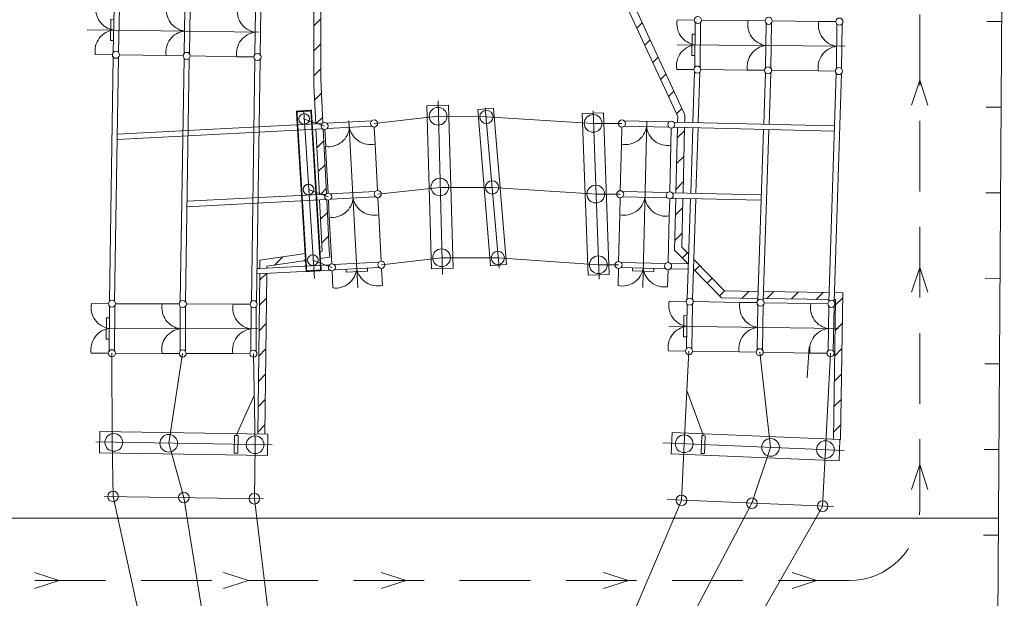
# Model space of a CAD drawing. Header units: millimetres. Extents: x 0 to 420, y 0 to 297.
# Tile 4 of 6: x 79 to 135, y 161 to 194. Entities that reach past the tile are written whole.
import ezdxf

# ---------------------------------------------------------------- set-up
doc = ezdxf.new("R2010")
doc.units = ezdxf.units.MM
for name, pattern in [('K5LT_AXLED', [19.5, 15, -1.5, 1.5, -1.5]), ('K5LT_DASHED', [6, 4, -2]), ('K5LT_THIN', [0])]:
    doc.linetypes.add(name, pattern=pattern)
doc.layers.add('лотки', color=7, linetype='Continuous')
doc.layers.add('ошиновка', color=2, linetype='Continuous', true_color=0xffff00)
pattern_1 = [(45, (0, 0), (-0.7071068, 0.7071068), [])]

# ---------------------------------------------------------------- blocks, each defined once
blk = doc.blocks.new('U12')
at = {"color": 4, "linetype": 'K5LT_THIN', "lineweight": 9, "true_color": 0x00ffff}
for p, q in [((83.572, 169.121), (83.591, 170.321)), ((83.591, 170.321), (93.081, 170.168)), ((93.081, 170.168), (93.062, 168.968)), ((93.062, 168.968), (83.572, 169.121))]:
    blk.add_line(p, q, dxfattribs=at)
blk = doc.blocks.new('U13')
at = {"color": 4, "linetype": 'K5LT_THIN', "lineweight": 9, "true_color": 0x00ffff}
for p, q in [((115.92, 170.261), (115.87, 169.062)), ((125.403, 169.867), (115.92, 170.261)), ((125.353, 168.668), (125.403, 169.867)), ((115.87, 169.062), (125.353, 168.668))]:
    blk.add_line(p, q, dxfattribs=at)
blk = doc.blocks.new('U14')
at = {"color": 4, "linetype": 'K5LT_THIN', "lineweight": 9, "true_color": 0x00ffff}
for p, q in [((104.942, 188.524), (105.839, 188.597)), ((105.839, 188.597), (106.556, 179.76)), ((105.659, 179.688), (104.942, 188.524)), ((106.556, 179.76), (105.659, 179.688))]:
    blk.add_line(p, q, dxfattribs=at)
blk = doc.blocks.new('U15')
at = {"color": 4, "linetype": 'K5LT_THIN', "lineweight": 9, "true_color": 0x00ffff}
for p, q in [((102.067, 188.744), (103.283, 188.779)), ((102.328, 179.529), (102.067, 188.744)), ((103.283, 188.779), (103.543, 179.563)), ((103.543, 179.563), (102.328, 179.529))]:
    blk.add_line(p, q, dxfattribs=at)
blk = doc.blocks.new('U16')
at = {"color": 4, "linetype": 'K5LT_THIN', "lineweight": 9, "true_color": 0x00ffff}
for p, q in [((110.838, 188.298), (112.037, 188.342)), ((111.173, 179.164), (110.838, 188.298)), ((112.037, 188.342), (112.373, 179.208)), ((112.373, 179.208), (111.173, 179.164))]:
    blk.add_line(p, q, dxfattribs=at)
blk = doc.blocks.new('U79')
at = {"color": 4, "linetype": 'K5LT_THIN', "lineweight": 9, "true_color": 0x00ffff}
for p, q in [((116.717, 177.673), (115.753, 177.688)), ((116.768, 177.537), (116.729, 175.008)), ((117.029, 174.997), (117.068, 177.539)), ((116.569, 175.675), (116.588, 176.875)), ((116.588, 176.875), (116.758, 176.873)), ((116.739, 175.673), (116.569, 175.675)), ((116.674, 174.873), (115.71, 174.888))]:
    blk.add_line(p, q, dxfattribs=at)
for centre, radius, start, end in [((116.931, 177.459), 1.2, 168.9771, 261.2549), ((116.917, 177.67), 0.2, 0, 180), ((116.917, 177.67), 0.2, 180, 0), ((116.894, 175.082), 1.2, 96.965, 189.2612), ((116.874, 174.87), 0.2, 0, 180), ((116.874, 174.87), 0.2, 180, 0)]:
    blk.add_arc(centre, radius, start, end, dxfattribs=at)
blk = doc.blocks.new('U80')
at = {"color": 4, "linetype": 'K5LT_THIN', "lineweight": 9, "true_color": 0x00ffff}
for p, q in [((120.717, 177.611), (119.753, 177.626)), ((120.768, 177.475), (120.728, 174.946)), ((121.028, 174.935), (121.068, 177.477)), ((120.673, 174.811), (119.709, 174.826))]:
    blk.add_line(p, q, dxfattribs=at)
for centre, radius, start, end in [((120.931, 177.397), 1.2, 168.9771, 261.2549), ((120.917, 177.608), 0.2, 0, 180), ((120.917, 177.608), 0.2, 180, 0), ((120.894, 175.019), 1.2, 96.965, 189.2612), ((120.873, 174.808), 0.2, 0, 180), ((120.873, 174.808), 0.2, 180, 0)]:
    blk.add_arc(centre, radius, start, end, dxfattribs=at)
blk = doc.blocks.new('U81')
at = {"color": 4, "linetype": 'K5LT_THIN', "lineweight": 9, "true_color": 0x00ffff}
for p, q in [((124.716, 177.549), (123.752, 177.564)), ((124.767, 177.412), (124.728, 174.884)), ((125.028, 174.873), (125.067, 177.415)), ((124.673, 174.749), (123.709, 174.764))]:
    blk.add_line(p, q, dxfattribs=at)
for centre, radius, start, end in [((124.93, 177.334), 1.2, 168.9771, 261.2549), ((124.916, 177.546), 0.2, 0, 180), ((124.916, 177.546), 0.2, 180, 0), ((124.893, 174.957), 1.2, 96.965, 189.2612), ((124.873, 174.746), 0.2, 0, 180), ((124.873, 174.746), 0.2, 180, 0)]:
    blk.add_arc(centre, radius, start, end, dxfattribs=at)
blk = doc.blocks.new('U82')
at = {"color": 4, "linetype": 'K5LT_THIN', "lineweight": 9, "true_color": 0x00ffff}
for p, q in [((84.078, 177.551), (83.113, 177.554)), ((84.13, 177.415), (84.122, 174.886)), ((84.422, 174.878), (84.43, 177.421)), ((83.954, 175.551), (83.958, 176.751)), ((83.958, 176.751), (84.128, 176.751)), ((84.124, 175.551), (83.954, 175.551)), ((84.068, 174.751), (83.104, 174.754))]:
    blk.add_line(p, q, dxfattribs=at)
for centre, radius, start, end in [((84.294, 177.339), 1.2, 169.678, 261.9558), ((84.278, 177.55), 0.2, 0, 180), ((84.278, 177.55), 0.2, 180, 0), ((84.286, 174.961), 1.2, 97.6658, 189.962), ((84.268, 174.75), 0.2, 0, 180), ((84.268, 174.75), 0.2, 180, 0)]:
    blk.add_arc(centre, radius, start, end, dxfattribs=at)
blk = doc.blocks.new('U83')
at = {"color": 4, "linetype": 'K5LT_THIN', "lineweight": 9, "true_color": 0x00ffff}
for p, q in [((88.078, 177.537), (87.113, 177.541)), ((88.13, 177.402), (88.122, 174.873)), ((88.422, 174.865), (88.43, 177.407)), ((88.068, 174.737), (87.104, 174.741))]:
    blk.add_line(p, q, dxfattribs=at)
for centre, radius, start, end in [((88.294, 177.326), 1.2, 169.678, 261.9558), ((88.278, 177.537), 0.2, 0, 180), ((88.278, 177.537), 0.2, 180, 0), ((88.286, 174.948), 1.2, 97.6658, 189.962), ((88.268, 174.737), 0.2, 0, 180), ((88.268, 174.737), 0.2, 180, 0)]:
    blk.add_arc(centre, radius, start, end, dxfattribs=at)
blk = doc.blocks.new('U84')
at = {"color": 4, "linetype": 'K5LT_THIN', "lineweight": 9, "true_color": 0x00ffff}
for p, q in [((92.078, 177.524), (91.113, 177.527)), ((92.13, 177.388), (92.122, 174.86)), ((92.422, 174.852), (92.43, 177.394)), ((92.068, 174.724), (91.104, 174.727))]:
    blk.add_line(p, q, dxfattribs=at)
for centre, radius, start, end in [((92.294, 177.312), 1.2, 169.678, 261.9558), ((92.278, 177.524), 0.2, 0, 180), ((92.278, 177.524), 0.2, 180, 0), ((92.286, 174.935), 1.2, 97.6658, 189.962), ((92.268, 174.724), 0.2, 0, 180), ((92.268, 174.724), 0.2, 180, 0)]:
    blk.add_arc(centre, radius, start, end, dxfattribs=at)
blk = doc.blocks.new('U85')
at = {"color": 4, "linetype": 'K5LT_THIN', "lineweight": 9, "true_color": 0x00ffff}
for p, q in [((84.341, 194.427), (83.377, 194.442)), ((84.392, 194.291), (84.351, 191.762)), ((84.651, 191.751), (84.692, 194.293)), ((84.192, 192.429), (84.211, 193.629)), ((84.211, 193.629), (84.381, 193.626)), ((84.362, 192.427), (84.192, 192.429)), ((84.296, 191.627), (83.332, 191.643))]:
    blk.add_line(p, q, dxfattribs=at)
for centre, radius, start, end in [((84.554, 194.212), 1.2, 168.9549, 261.2327), ((84.541, 194.424), 0.2, 0, 180), ((84.541, 194.424), 0.2, 180, 0), ((84.517, 191.835), 1.2, 96.9427, 189.239), ((84.496, 191.624), 0.2, 0, 180), ((84.496, 191.624), 0.2, 180, 0)]:
    blk.add_arc(centre, radius, start, end, dxfattribs=at)
blk = doc.blocks.new('U86')
at = {"color": 4, "linetype": 'K5LT_THIN', "lineweight": 9, "true_color": 0x00ffff}
for p, q in [((88.34, 194.363), (87.376, 194.379)), ((88.391, 194.227), (88.351, 191.698)), ((88.651, 191.687), (88.691, 194.229)), ((88.296, 191.564), (87.332, 191.579))]:
    blk.add_line(p, q, dxfattribs=at)
for centre, radius, start, end in [((88.554, 194.149), 1.2, 168.9549, 261.2327), ((88.54, 194.36), 0.2, 0, 180), ((88.54, 194.36), 0.2, 180, 0), ((88.516, 191.772), 1.2, 96.9427, 189.239), ((88.496, 191.56), 0.2, 0, 180), ((88.496, 191.56), 0.2, 180, 0)]:
    blk.add_arc(centre, radius, start, end, dxfattribs=at)
blk = doc.blocks.new('U87')
at = {"color": 4, "linetype": 'K5LT_THIN', "lineweight": 9, "true_color": 0x00ffff}
for p, q in [((92.34, 194.3), (91.376, 194.315)), ((92.391, 194.163), (92.35, 191.635)), ((92.65, 191.623), (92.691, 194.165)), ((92.295, 191.5), (91.331, 191.515))]:
    blk.add_line(p, q, dxfattribs=at)
for centre, radius, start, end in [((92.553, 194.085), 1.2, 168.9549, 261.2327), ((92.54, 194.296), 0.2, 0, 180), ((92.54, 194.296), 0.2, 180, 0), ((92.516, 191.708), 1.2, 96.9427, 189.239), ((92.495, 191.497), 0.2, 0, 180), ((92.495, 191.497), 0.2, 180, 0)]:
    blk.add_arc(centre, radius, start, end, dxfattribs=at)
blk = doc.blocks.new('U88')
at = {"color": 4, "linetype": 'K5LT_THIN', "lineweight": 9, "true_color": 0x00ffff}
for p, q in [((117.174, 193.589), (116.21, 193.599)), ((117.226, 193.452), (117.199, 190.924)), ((117.499, 190.914), (117.526, 193.456)), ((117.036, 191.59), (117.049, 192.79)), ((117.049, 192.79), (117.219, 192.788)), ((117.206, 191.588), (117.036, 191.59)), ((117.145, 190.789), (116.181, 190.799))]:
    blk.add_line(p, q, dxfattribs=at)
for centre, radius, start, end in [((117.389, 193.375), 1.2, 169.258, 261.5359), ((117.374, 193.586), 0.2, 0, 180), ((117.374, 193.586), 0.2, 180, 0), ((117.364, 190.998), 1.2, 97.2459, 189.5421), ((117.345, 190.787), 0.2, 0, 180), ((117.345, 190.787), 0.2, 180, 0)]:
    blk.add_arc(centre, radius, start, end, dxfattribs=at)
blk = doc.blocks.new('U89')
at = {"color": 4, "linetype": 'K5LT_THIN', "lineweight": 9, "true_color": 0x00ffff}
for p, q in [((121.174, 193.546), (120.21, 193.556)), ((121.226, 193.41), (121.199, 190.881)), ((121.499, 190.871), (121.526, 193.414)), ((121.144, 190.746), (120.18, 190.757))]:
    blk.add_line(p, q, dxfattribs=at)
for centre, radius, start, end in [((121.374, 193.544), 0.2, 0, 180), ((121.389, 193.333), 1.2, 169.258, 261.5359), ((121.374, 193.544), 0.2, 180, 0), ((121.364, 190.955), 1.2, 97.2459, 189.5421), ((121.344, 190.744), 0.2, 0, 180), ((121.344, 190.744), 0.2, 180, 0)]:
    blk.add_arc(centre, radius, start, end, dxfattribs=at)
blk = doc.blocks.new('U90')
at = {"color": 4, "linetype": 'K5LT_THIN', "lineweight": 9, "true_color": 0x00ffff}
for p, q in [((125.174, 193.504), (124.21, 193.514)), ((125.226, 193.367), (125.199, 190.839)), ((125.499, 190.829), (125.526, 193.371)), ((125.144, 190.704), (124.18, 190.714))]:
    blk.add_line(p, q, dxfattribs=at)
for centre, radius, start, end in [((125.374, 193.501), 0.2, 0, 180), ((125.389, 193.29), 1.2, 169.258, 261.5359), ((125.374, 193.501), 0.2, 180, 0), ((125.363, 190.913), 1.2, 97.2459, 189.5421), ((125.344, 190.702), 0.2, 0, 180), ((125.344, 190.702), 0.2, 180, 0)]:
    blk.add_arc(centre, radius, start, end, dxfattribs=at)
blk = doc.blocks.new('U98')
at = {"color": 4, "linetype": 'K5LT_THIN', "lineweight": 9, "true_color": 0x00ffff}
for p, q in [((99.359, 179.896), (96.82, 179.765)), ((96.71, 179.406), (96.759, 178.443)), ((96.842, 179.466), (99.368, 179.596)), ((97.514, 179.33), (97.506, 179.5)), ((98.713, 179.392), (97.514, 179.33)), ((98.704, 179.562), (98.713, 179.392)), ((99.506, 179.55), (99.556, 178.587))]:
    blk.add_line(p, q, dxfattribs=at)
for centre, radius, start, end in [((96.699, 179.606), 0.2, 0, 180), ((99.496, 179.75), 0.2, 0, 180), ((99.496, 179.75), 0.2, 180, 0), ((96.699, 179.606), 0.2, 180, 0), ((96.909, 179.634), 1.2, 262.817, 355.0948), ((99.284, 179.756), 1.2, 190.8048, 283.1011)]:
    blk.add_arc(centre, radius, start, end, dxfattribs=at)
blk = doc.blocks.new('U99')
at = {"color": 4, "linetype": 'K5LT_THIN', "lineweight": 9, "true_color": 0x00ffff}
for p, q in [((99.153, 183.891), (96.614, 183.76)), ((96.637, 183.461), (99.162, 183.591)), ((96.504, 183.401), (96.553, 182.438)), ((99.3, 183.545), (99.35, 182.582))]:
    blk.add_line(p, q, dxfattribs=at)
for centre, radius, start, end in [((96.494, 183.601), 0.2, 0, 180), ((96.494, 183.601), 0.2, 180, 0), ((99.29, 183.745), 0.2, 0, 180), ((99.29, 183.745), 0.2, 180, 0), ((96.704, 183.628), 1.2, 262.817, 355.0948), ((99.078, 183.751), 1.2, 190.8048, 283.1011)]:
    blk.add_arc(centre, radius, start, end, dxfattribs=at)
blk = doc.blocks.new('U100')
at = {"color": 4, "linetype": 'K5LT_THIN', "lineweight": 9, "true_color": 0x00ffff}
for p, q in [((98.947, 187.885), (96.409, 187.755)), ((96.431, 187.455), (98.956, 187.585)), ((99.094, 187.54), (99.144, 186.577)), ((96.298, 187.395), (96.348, 186.432))]:
    blk.add_line(p, q, dxfattribs=at)
for centre, radius, start, end in [((96.288, 187.595), 0.2, 0, 180), ((96.288, 187.595), 0.2, 180, 0), ((96.498, 187.623), 1.2, 262.817, 355.0948), ((98.872, 187.745), 1.2, 190.8048, 283.1011), ((99.084, 187.739), 0.2, 0, 180), ((99.084, 187.739), 0.2, 180, 0)]:
    blk.add_arc(centre, radius, start, end, dxfattribs=at)
blk = doc.blocks.new('U101')
at = {"color": 4, "linetype": 'K5LT_THIN', "lineweight": 9, "true_color": 0x00ffff}
for p, q in [((115.569, 179.831), (113.027, 179.89)), ((112.89, 179.54), (112.868, 178.576)), ((113.027, 179.59), (115.555, 179.531)), ((113.687, 179.405), (113.691, 179.575)), ((114.887, 179.377), (113.687, 179.405)), ((114.891, 179.547), (114.887, 179.377)), ((115.689, 179.475), (115.667, 178.511))]:
    blk.add_line(p, q, dxfattribs=at)
for centre, radius, start, end in [((112.895, 179.74), 0.2, 0, 180), ((112.895, 179.74), 0.2, 180, 0), ((115.694, 179.675), 0.2, 0, 180), ((115.694, 179.675), 0.2, 180, 0), ((113.106, 179.752), 1.2, 258.533, 350.8108), ((115.483, 179.697), 1.2, 186.5208, 278.8171)]:
    blk.add_arc(centre, radius, start, end, dxfattribs=at)
blk = doc.blocks.new('U102')
at = {"color": 4, "linetype": 'K5LT_THIN', "lineweight": 9, "true_color": 0x00ffff}
for p, q in [((115.662, 183.83), (113.12, 183.889)), ((113.12, 183.589), (115.648, 183.53)), ((112.983, 183.539), (112.961, 182.575)), ((115.783, 183.474), (115.76, 182.51))]:
    blk.add_line(p, q, dxfattribs=at)
for centre, radius, start, end in [((112.988, 183.739), 0.2, 0, 180), ((112.988, 183.739), 0.2, 180, 0), ((115.787, 183.674), 0.2, 0, 180), ((115.787, 183.674), 0.2, 180, 0), ((113.199, 183.751), 1.2, 258.533, 350.8108), ((115.576, 183.696), 1.2, 186.5208, 278.8171)]:
    blk.add_arc(centre, radius, start, end, dxfattribs=at)
blk = doc.blocks.new('U103')
at = {"color": 4, "linetype": 'K5LT_THIN', "lineweight": 9, "true_color": 0x00ffff}
for p, q in [((113.076, 187.538), (113.054, 186.574)), ((115.755, 187.829), (113.213, 187.888)), ((113.213, 187.588), (115.741, 187.529)), ((115.876, 187.473), (115.853, 186.509))]:
    blk.add_line(p, q, dxfattribs=at)
for centre, radius, start, end in [((113.081, 187.738), 0.2, 0, 180), ((113.081, 187.738), 0.2, 180, 0), ((113.293, 187.75), 1.2, 258.533, 350.8108), ((115.669, 187.695), 1.2, 186.5208, 278.8171), ((115.88, 187.673), 0.2, 0, 180), ((115.88, 187.673), 0.2, 180, 0)]:
    blk.add_arc(centre, radius, start, end, dxfattribs=at)
blk = doc.blocks.new('U108')
at = {"color": 4, "linetype": 'K5LT_THIN', "lineweight": 9, "true_color": 0x00ffff}
for q in [(129.448, 167.055), (130.362, 167.055)]:
    blk.add_line((129.916, 168.458), q, dxfattribs=at)
blk = doc.blocks.new('U109')
at = {"color": 4, "linetype": 'K5LT_THIN', "lineweight": 9, "true_color": 0x00ffff}
for q in [(129.448, 178.199), (130.362, 178.199)]:
    blk.add_line((129.916, 179.601), q, dxfattribs=at)
blk = doc.blocks.new('U110')
at = {"color": 4, "linetype": 'K5LT_THIN', "lineweight": 9, "true_color": 0x00ffff}
for q in [(129.448, 188.78), (130.362, 188.78)]:
    blk.add_line((129.916, 190.183), q, dxfattribs=at)
blk = doc.blocks.new('U117')
at = {"color": 4, "linetype": 'K5LT_THIN', "lineweight": 9, "true_color": 0x00ffff}
for q in [(122.702, 162.363), (122.702, 161.449)]:
    blk.add_line((124.104, 161.895), q, dxfattribs=at)
blk = doc.blocks.new('U118')
at = {"color": 4, "linetype": 'K5LT_THIN', "lineweight": 9, "true_color": 0x00ffff}
for q in [(112.052, 162.363), (112.052, 161.449)]:
    blk.add_line((113.455, 161.895), q, dxfattribs=at)
blk = doc.blocks.new('U119')
at = {"color": 4, "linetype": 'K5LT_THIN', "lineweight": 9, "true_color": 0x00ffff}
for q in [(99.486, 162.363), (99.486, 161.449)]:
    blk.add_line((100.888, 161.895), q, dxfattribs=at)
blk = doc.blocks.new('U120')
at = {"color": 4, "linetype": 'K5LT_THIN', "lineweight": 9, "true_color": 0x00ffff}
for q in [(90.583, 162.363), (90.583, 161.449)]:
    blk.add_line((91.985, 161.895), q, dxfattribs=at)
blk = doc.blocks.new('U121')
at = {"color": 4, "linetype": 'K5LT_THIN', "lineweight": 9, "true_color": 0x00ffff}
for q in [(79.891, 162.363), (79.891, 161.449)]:
    blk.add_line((81.293, 161.895), q, dxfattribs=at)

msp = doc.modelspace()

# ---------------------------------------------------------------- hatches: boundary and pattern name
h = msp.add_hatch()
h.set_pattern_fill('Металл', style=0, pattern_type=0)
h.set_pattern_definition(pattern_1)
h.paths.add_polyline_path([(96.075735, 190.218705), (96.075735, 195.49059), (95.674571, 195.4906), (95.674571, 189.81273), (95.785956, 187.717598), (96.145829, 187.736142), (96.197134, 187.773509)])
h = msp.add_hatch()
h.set_pattern_fill('Металл', style=0, pattern_type=0)
h.set_pattern_definition(pattern_1)
h.paths.add_polyline_path([(116.640522, 188.222167), (113.550227, 194.896708), (113.551386, 195.002035), (113.15141, 195.006438), (113.149256, 194.810698), (116.238465, 188.138503), (116.23084, 187.811098), (116.630731, 187.801785)])
h = msp.add_hatch()
h.set_pattern_fill('Металл', style=0, pattern_type=0)
h.set_pattern_definition(pattern_1)
h.paths.add_polyline_path([(116.537762, 183.810016), (116.623916, 187.50918), (116.224025, 187.518493), (116.137871, 183.81933)])
h = msp.add_hatch()
h.set_pattern_fill('Металл', style=0, pattern_type=0)
h.set_pattern_definition(pattern_1)
h.paths.add_polyline_path([(96.395656, 183.774895), (96.21524, 187.408811), (96.161067, 187.440436), (95.801194, 187.421892), (95.991549, 183.727812), (96.35704, 183.746646)])
h = msp.add_hatch()
h.set_pattern_fill('Металл', style=0, pattern_type=0)
h.set_pattern_definition(pattern_1)
h.paths.add_polyline_path([(96.574191, 180.184213), (96.413411, 183.417281), (96.372784, 183.441111), (96.007293, 183.422277), (96.156467, 180.527381), (96.012098, 180.506269), (96.036558, 180.105592)])
h = msp.add_hatch()
h.set_pattern_fill('Металл', style=0, pattern_type=0)
h.set_pattern_definition(pattern_1)
h.paths.add_polyline_path([(116.466377, 180.744995), (116.530614, 183.503117), (116.130723, 183.512431), (116.062553, 180.585475), (116.839824, 179.797463), (116.857561, 180.346152)])
h = msp.add_hatch()
h.set_pattern_fill('Металл', style=0, pattern_type=0)
h.set_pattern_definition(pattern_1)
h.paths.add_polyline_path([(93.026015, 179.665341), (95.226262, 179.987097), (95.201803, 180.387774), (92.630105, 180.011699), (92.62459, 179.547864), (93.024863, 179.56849)])
h = msp.add_hatch()
h.set_pattern_fill('Металл', style=0, pattern_type=0)
h.set_pattern_definition(pattern_1)
h.paths.add_polyline_path([(120.787437, 178.248554), (118.885902, 178.278096), (117.142084, 180.056058), (117.12407, 179.503174), (118.715389, 177.880697), (120.774421, 177.848708)])
h = msp.add_hatch()
h.set_pattern_fill('Металл', style=0, pattern_type=0)
h.set_pattern_definition(pattern_1)
h.paths.add_polyline_path([(92.913119, 170.170751), (93.021246, 179.264242), (92.620972, 179.243616), (92.513167, 170.1772)])
h = msp.add_hatch()
h.set_pattern_fill('Металл', style=0, pattern_type=0)
h.set_pattern_definition(pattern_1)
h.paths.add_polyline_path([(124.771666, 177.786609), (124.784748, 178.186454), (121.08787, 178.243887), (121.074855, 177.844041)])
h = msp.add_hatch()
h.set_pattern_fill('Металл', style=0, pattern_type=0)
h.set_pattern_definition(pattern_1)
h.paths.add_polyline_path([(125.435014, 169.866738), (125.564078, 178.174346), (125.087117, 178.181756), (125.074113, 177.78191), (125.157913, 177.780608), (125.035204, 169.882033)])

# ---------------------------------------------------------------- linework, layer by layer
at = {"color": 4, "linetype": 'K5LT_THIN', "lineweight": 9, "true_color": 0x00ffff}
for p, q in [((134.687571, 217.555905), (134.065481, 119.594249)), ((95.674571, 189.879166), (95.674571, 195.4906)), ((96.075735, 190.218705), (96.075735, 195.49059)), ((116.238465, 188.138503), (113.149256, 194.810698)), ((116.640522, 188.222167), (113.550227, 194.896708)), ((120.210004, 193.556347), (117.574466, 193.584367)), ((124.209778, 193.513822), (121.573927, 193.541846)), ((134.542953, 193.507061), (133.706969, 193.51237)), ((87.331708, 191.579031), (84.696287, 191.620996)), ((91.331201, 191.515345), (88.69578, 191.55731)), ((120.180304, 190.756504), (117.544698, 190.784526)), ((124.180078, 190.713979), (121.544472, 190.742001)), ((95.785956, 187.717598), (95.674571, 189.879166)), ((96.197134, 187.773509), (96.075735, 190.218705)), ((134.503306, 188.66614), (133.667323, 188.671449)), ((116.23084, 187.811098), (116.238465, 188.138503)), ((116.630731, 187.801785), (116.640522, 188.222167)), ((116.137871, 183.81933), (116.224025, 187.518493)), ((116.537762, 183.810016), (116.623916, 187.50918)), ((95.991549, 183.727812), (95.801194, 187.421892)), ((96.395656, 183.774895), (96.21524, 187.408811)), ((96.347654, 186.432439), (96.48329, 183.800244)), ((99.14394, 186.576599), (99.27958, 183.944336)), ((113.053949, 186.574078), (112.99258, 183.939106)), ((115.853191, 186.508951), (115.791821, 183.873911)), ((134.473323, 183.817812), (133.637339, 183.82312)), ((96.156467, 180.527381), (96.007293, 183.422277)), ((96.554002, 180.585515), (96.413411, 183.417281)), ((116.062553, 180.585475), (116.130723, 183.512431)), ((116.466377, 180.744995), (116.530614, 183.503117)), ((99.349786, 182.581899), (99.485426, 179.949636)), ((112.960813, 182.575163), (112.899444, 179.94019)), ((115.760056, 182.510036), (115.698685, 179.874995)), ((96.5535, 182.437739), (96.689136, 179.805544)), ((92.630105, 180.011699), (95.201803, 180.387774)), ((96.012098, 180.506269), (96.156467, 180.527381)), ((96.554002, 180.585515), (96.574191, 180.184213)), ((116.835433, 179.797463), (116.062553, 180.585475)), ((116.466377, 180.744995), (116.857561, 180.346152)), ((92.630105, 180.011699), (92.62459, 179.547864)), ((93.026015, 179.665341), (95.226262, 179.987097)), ((96.036558, 180.105592), (96.574191, 180.184213)), ((117.142084, 180.056058), (118.885902, 178.278096)), ((92.620972, 179.243616), (92.513058, 170.168043)), ((92.913119, 170.170751), (93.021246, 179.264242)), ((93.024863, 179.56849), (93.026015, 179.665341)), ((118.715389, 177.880697), (117.12407, 179.503174)), ((134.441373, 178.984298), (133.605389, 178.989607)), ((120.787437, 178.248554), (118.885902, 178.278096)), ((124.784748, 178.186454), (121.08787, 178.243887)), ((125.564078, 178.174346), (125.087117, 178.181756)), ((125.435014, 169.866738), (125.564078, 178.174346)), ((84.477626, 177.549273), (87.113611, 177.540568)), ((91.113277, 177.52736), (88.477604, 177.536064)), ((119.752702, 177.625966), (117.11702, 177.666913)), ((120.774421, 177.848708), (118.715389, 177.880697)), ((124.771666, 177.786609), (121.074855, 177.844041)), ((123.752219, 177.563831), (121.11685, 177.604773)), ((125.035204, 169.882033), (125.157913, 177.780608)), ((125.157913, 177.780608), (125.074113, 177.78191)), ((84.066847, 176.150977), (92.513058, 176.122962)), ((87.10412, 174.740584), (84.468379, 174.749289)), ((91.104098, 174.727375), (88.468357, 174.736079)), ((119.709275, 174.826303), (117.073838, 174.867246)), ((123.708793, 174.764168), (121.073356, 174.805111)), ((134.419082, 174.143365), (133.583099, 174.148673)), ((91.18386, 169.098489), (91.199981, 170.098359)), ((91.199981, 170.098359), (91.399955, 170.095135)), ((91.399955, 170.095135), (91.383834, 169.095265)), ((117.594083, 170.091192), (117.552559, 169.092054)), ((117.79391, 170.082887), (117.594083, 170.091192)), ((117.752387, 169.08375), (117.79391, 170.082887)), ((134.379435, 169.302444), (133.543452, 169.307752)), ((91.383834, 169.095265), (91.18386, 169.098489)), ((117.552559, 169.092054), (117.752387, 169.08375)), ((64.048788, 165.431634), (134.357143, 165.431634)), ((134.357143, 164.461523), (133.52116, 164.466831))]:
    msp.add_line(p, q, dxfattribs=at)
at = {"color": 4, "linetype": 'K5LT_DASHED', "lineweight": 9, "true_color": 0x00ffff}
for p, q in [((129.915994, 165.89471), (129.915994, 209.669966)), ((125.915994, 161.89471), (63.947606, 161.89471))]:
    msp.add_line(p, q, dxfattribs=at)
at = {"color": 2, "linetype": 'K5LT_AXLED', "lineweight": 9, "true_color": 0xffff00}
for p, q in [((82.865594, 193.025245), (92.574405, 192.895864)), ((116.21023, 192.188373), (125.690063, 192.103228)), ((102.698266, 189.021915), (102.949714, 179.206872)), ((105.362662, 188.623388), (106.150892, 179.562915)), ((95.118796, 188.443557), (95.711228, 178.976586)), ((111.458424, 188.449835), (111.802433, 178.944049)), ((97.662601, 187.885438), (98.163751, 178.443039)), ((114.484241, 187.858407), (114.265346, 178.476216)), ((125.315662, 176.14834), (115.728595, 176.286616)), ((83.359114, 169.735956), (93.329513, 169.579533)), ((115.39986, 169.686919), (125.642646, 169.247629)), ((83.83417, 166.65615), (92.835438, 166.526502)), ((115.666163, 166.475625), (125.040994, 166.087128))]:
    msp.add_line(p, q, dxfattribs=at)
at = {"color": 4, "linetype": 'K5LT_THIN', "true_color": 0x00ffff, "const_width": 0.09}
for points in [[(94.988251, 183.886004), (94.711543, 188.418812), (95.52605, 188.468303), (95.805352, 183.89301)], [(95.802745, 183.935725), (96.077362, 179.437169), (95.262868, 179.387447), (94.988251, 183.886004)]]:
    msp.add_lwpolyline(points, dxfattribs=at)
at = {"color": 4, "linetype": 'K5LT_THIN', "lineweight": 9, "true_color": 0x00ffff}
for centre, radius in [((102.698266, 188.147483), 0.5), ((95.133788, 187.996834), 0.3), ((105.427234, 188.112371), 0.375), ((111.458424, 187.744812), 0.5), ((95.377517, 184.004267), 0.3), ((102.797275, 184.148884), 0.5), ((105.750541, 184.125459), 0.375), ((111.605206, 183.747506), 0.5), ((95.621246, 180.011699), 0.3), ((102.896283, 180.150284), 0.5), ((106.073848, 180.138546), 0.375), ((111.751987, 179.7502), 0.5), ((84.381079, 169.708235), 0.5), ((87.480676, 169.65826), 0.5), ((92.363071, 169.579542), 0.5), ((116.602856, 169.631955), 0.5), ((121.481674, 169.429196), 0.5), ((124.579001, 169.300474), 0.5), ((84.337752, 166.65615), 0.3), ((88.337225, 166.591192), 0.3), ((92.319729, 166.52651), 0.3), ((116.448886, 166.43447), 0.3), ((120.428483, 166.269129), 0.3), ((124.425035, 166.103084), 0.3)]:
    msp.add_circle(centre, radius, dxfattribs=at)
for start, end in [(20.8861007, 166.1005491), (201.8186972, 345.1679526)]:
    msp.add_arc((95.377517, 184.004267), 0.3, start, end, dxfattribs=at)
at = {"color": 4, "linetype": 'K5LT_DASHED', "lineweight": 9, "true_color": 0x00ffff}
msp.add_arc((125.915994, 165.89471), 4, 270, 0, dxfattribs=at)
at = {"layer": 'лотки', "color": 4, "linetype": 'K5LT_THIN', "lineweight": 9, "true_color": 0x00ffff}
msp.add_line((123.551055, 173.368397), (123.672327, 175.107965), dxfattribs=at)
at = {"layer": 'ошиновка', "color": 4, "linetype": 'K5LT_THIN', "lineweight": 9, "true_color": 0x00ffff}
for p, q in [((84.347421, 191.490646), (84.132956, 177.688029)), ((84.426518, 177.683468), (84.640983, 191.486084)), ((88.346732, 191.427163), (88.132752, 177.674629)), ((88.426678, 177.670056), (88.640657, 191.422589)), ((92.34653, 191.363137), (92.149226, 177.676893)), ((92.442331, 177.636909), (92.64015, 191.358904)), ((117.193459, 190.655796), (117.100116, 187.790852)), ((117.393868, 187.784011), (117.487122, 190.646228)), ((121.190054, 190.617039), (121.095027, 187.69781)), ((121.395385, 187.690815), (121.490321, 190.607264)), ((125.190074, 190.574214), (124.767274, 177.652383)), ((125.070575, 177.673132), (125.489838, 190.564465)), ((99.084027, 187.739301), (102.698266, 188.147483)), ((102.698266, 188.147483), (105.427234, 188.112371)), ((105.427234, 188.112371), (111.458424, 187.744812)), ((96.145829, 187.736142), (84.57345, 187.13982)), ((96.287737, 187.595209), (95.083868, 187.996834)), ((111.458424, 187.744812), (113.081059, 187.738075)), ((116.013178, 187.523404), (125.08334, 187.312158)), ((116.019993, 187.816009), (125.092912, 187.604699)), ((117.090585, 187.498311), (116.970089, 183.799947)), ((117.26384, 183.793106), (117.384337, 187.491469)), ((84.56884, 186.843091), (96.161067, 187.440436)), ((121.085505, 187.405268), (120.771037, 177.744742)), ((121.071304, 177.734968), (121.385863, 187.398273)), ((99.289873, 183.744601), (102.797275, 184.125459)), ((102.797275, 184.125459), (105.750541, 184.125459)), ((105.750541, 184.125459), (111.665691, 183.747506)), ((96.35704, 183.746646), (88.514938, 183.342544)), ((96.493583, 183.600509), (95.377517, 184.004267)), ((111.665691, 183.747506), (112.99258, 183.75121)), ((115.918923, 183.824429), (120.965116, 183.706902)), ((96.372784, 183.441111), (88.510167, 183.035952)), ((115.911776, 183.51753), (120.955128, 183.400069)), ((116.960092, 183.493114), (116.774945, 177.810439)), ((117.068608, 177.800871), (117.253843, 183.486273)), ((96.561604, 179.750738), (93.024863, 179.56849)), ((96.699429, 179.605809), (95.621246, 180.011699)), ((99.495719, 179.749901), (102.896283, 180.150284)), ((102.896283, 180.150284), (106.073848, 180.138546)), ((106.073848, 180.138546), (111.751987, 179.7502)), ((111.751987, 179.7502), (112.894787, 179.740244)), ((115.825935, 179.825384), (116.839824, 179.801771)), ((96.577231, 179.447481), (92.465378, 179.235599)), ((92.62459, 179.547864), (92.469765, 179.539886)), ((93.024863, 179.56849), (92.62459, 179.547864)), ((115.818793, 179.518736), (116.829836, 179.495189)), ((84.26838, 174.749949), (84.294965, 169.708914)), ((88.268358, 174.73674), (87.480676, 169.65826)), ((92.268337, 174.723531), (92.363071, 169.579542)), ((116.873863, 174.870353), (116.602856, 169.631955)), ((121.481674, 169.429196), (120.87338, 174.808218)), ((124.872897, 174.746083), (124.579001, 169.300474)), ((117.693996, 170.08704), (116.759126, 172.652557)), ((91.299968, 170.096747), (92.31173, 172.367304)), ((84.294965, 169.708914), (84.337752, 166.65615)), ((88.337225, 166.591192), (87.480676, 169.65826)), ((92.363071, 169.579542), (92.319729, 166.52651)), ((116.602856, 169.631955), (116.448886, 166.421473)), ((120.428483, 166.269129), (121.481674, 169.429196)), ((124.579001, 169.300474), (124.425035, 166.087128)), ((84.337752, 166.65615), (88.49082, 147.801862)), ((91.163079, 148.822673), (88.337225, 166.591192)), ((92.319729, 166.52651), (94.499493, 148.822673)), ((116.448886, 166.421473), (108.531746, 147.801862)), ((111.204006, 148.822673), (120.428483, 166.269129)), ((124.425035, 166.087128), (114.54042, 148.822673))]:
    msp.add_line(p, q, dxfattribs=at)

# ---------------------------------------------------------------- block references
for name in ['U85', 'U86', 'U87', 'U88', 'U89', 'U90', 'U110', 'U15', 'U14', 'U16', 'U100', 'U103', 'U99', 'U102', 'U98', 'U101', 'U109', 'U82', 'U83', 'U84', 'U79', 'U80', 'U81', 'U12', 'U13', 'U108', 'U121', 'U120', 'U119', 'U118', 'U117']:
    msp.add_blockref(name, (0, 0))

doc.saveas('drawing.dxf')
